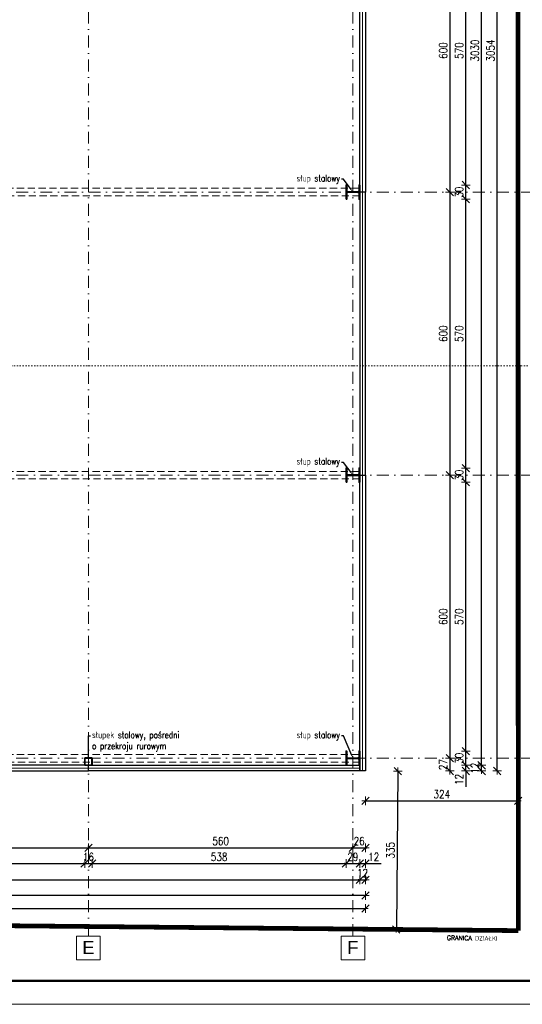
# Model space of a CAD drawing. Header units: millimetres. Extents: x 16720 to 74016, y 25810 to 81213.
# Tile 136 of 256: x 34441 to 35506, y 29136 to 31223. Entities that reach past the tile are written whole.
import ezdxf
from ezdxf import colors
from ezdxf.entities.mleader import LeaderData, LeaderLine
from ezdxf.math import Vec2, Vec3

# ---------------------------------------------------------------- set-up
doc = ezdxf.new("R2010")
doc.units = ezdxf.units.MM
for name, pattern in [('ACAD_ISO07W100', [3, 0, -3]), ('DASHDOTX2', [50.8, 25.4, -12.7, 0, -12.7]), ('HIDDENX2', [19.05, 12.7, -6.35])]:
    doc.linetypes.add(name, pattern=pattern)
for name, color, linetype, lineweight in [('1', 7, 'Continuous', 9), ('_IZOLACJA TERM.', 94, 'BATTING', 9), ('_L_GRANICA DZIAŁKI', 10, 'Continuous', 25), ('_O_KROPKOWANE', 2, 'ACAD_ISO07W100', 9), ('_OPISY', 110, 'Continuous', 9), ('_OŚ', 165, 'DASHDOTX2', 9), ('_PRZERYWANE', 252, 'HIDDENX2', 9), ('_PŁYTA WARSTWOWA', 70, 'Continuous', 25), ('_RAMKA', 212, 'Continuous', 9), ('_STAL', 113, 'Continuous', 35), ('_WYMIAR', 151, 'Continuous', 9)]:
    doc.layers.add(name, color=color, linetype=linetype, lineweight=lineweight)
doc.styles.add('ROMANS', font='romans.shx', dxfattribs={"width": 0.8, "height": 17})
doc.styles.get("Standard").update_dxf_attribs({"font": 'arial.ttf'})
doc.linetypes.add('BATTING', pattern='A,0.00254,-2.54,[134,ltypeshp.shx,S=2.54,R=0,X=-2.54,Y=0],-5.08,[134,ltypeshp.shx,S=2.54,R=180,X=2.54,Y=0],-2.54', length=10.16254)
doc.dimstyles.new('DOM w 100', dxfattribs={"dimscale": 8, "dimtxt": 2.5, "dimasz": 0.2, "dimexe": 1.25, "dimexo": 2, "dimgap": 0.7, "dimtad": 1, "dimdec": 0, "dimtxsty": 'ROMANS', "dimblk1": 'wymgreg', "dimblk2": 'wymgregII', "dimsah": 1, "dimcen": 2.5, "dimdle": 1, "dimse1": 1, "dimse2": 1, "dimadec": 0, "dimazin": 0, "dimtfac": 1, "dimtdec": 0, "dimtix": 1, "dimtmove": 1, "dimatfit": 3, "dimfxl": 1.25, "dimarcsym": 0})

# ---------------------------------------------------------------- blocks, each defined once
blk = doc.blocks.new('wymgreg')
at = {"layer": '1'}
for p, q in [((0, 0), (-4.9, -4.9)), ((4.8, 0), (-3.9, 0)), ((0, 5.7), (0, -5.7)), ((0, 0), (4.9, 4.9))]:
    blk.add_line(p, q, dxfattribs=at)
blk = doc.blocks.new('wymgregII')
at = {"layer": '1', "rotation": 180}
blk.add_blockref('wymgreg', (0, 0), dxfattribs=at)
blk = doc.blocks.new('*D6183')
at = {"layer": '_WYMIAR', "color": 0, "lineweight": -2}
blk.add_line((35171.6, 29366.2), (32321.8, 29366.2), dxfattribs=at)
at = {"layer": 'Defpoints', "color": 0}
for p in [(32320.2, 29630.4), (35173.2, 29630.4), (32320.2, 29366.2)]:
    blk.add_point(p, dxfattribs=at)
at = {"layer": '_WYMIAR', "color": 0, "linetype": 'ByBlock', "lineweight": -2, "xscale": 1.6, "yscale": 1.6, "zscale": 1.6, "rotation": 180}
blk.add_blockref('wymgregII', (32320.2, 29366.2), dxfattribs=at)
at = {"layer": '_WYMIAR', "color": 0, "linetype": 'ByBlock', "lineweight": -2, "xscale": 1.6, "yscale": 1.6, "zscale": 1.6}
blk.add_blockref('wymgreg', (35173.2, 29366.2), dxfattribs=at)
at = {"layer": '_WYMIAR', "color": 0, "insert": (33746.7, 29380.3), "char_height": 17, "attachment_point": 5, "style": 'ROMANS'}
blk.add_mtext('2853', dxfattribs=at)
blk = doc.blocks.new('*D6185')
at = {"layer": '_WYMIAR', "color": 0, "lineweight": -2}
blk.add_line((32333.8, 29399.9), (35159.6, 29399.9), dxfattribs=at)
at = {"layer": 'Defpoints', "color": 0}
for p in [(32332.2, 29630.4), (35161.2, 29630.4), (35161.2, 29399.9)]:
    blk.add_point(p, dxfattribs=at)
at = {"layer": '_WYMIAR', "color": 0, "linetype": 'ByBlock', "lineweight": -2, "xscale": 1.6, "yscale": 1.6, "zscale": 1.6, "rotation": 180}
blk.add_blockref('wymgreg', (32332.2, 29399.9), dxfattribs=at)
at = {"layer": '_WYMIAR', "color": 0, "linetype": 'ByBlock', "lineweight": -2, "xscale": 1.6, "yscale": 1.6, "zscale": 1.6}
blk.add_blockref('wymgregII', (35161.2, 29399.9), dxfattribs=at)
at = {"layer": '_WYMIAR', "color": 0, "insert": (33746.7, 29414), "char_height": 17, "attachment_point": 5, "style": 'ROMANS'}
blk.add_mtext('2829', dxfattribs=at)
blk = doc.blocks.new('*D6186')
at = {"layer": '_WYMIAR', "color": 0, "lineweight": -2}
for p, q in [((35159.6, 29399.9), (35158, 29399.9)), ((35161.2, 29399.9), (35173.2, 29399.9)), ((35174.8, 29399.9), (35176.4, 29399.9))]:
    blk.add_line(p, q, dxfattribs=at)
at = {"layer": 'Defpoints', "color": 0}
for p in [(35161.2, 29630.4), (35173.2, 29630.4), (35173.2, 29399.9)]:
    blk.add_point(p, dxfattribs=at)
at = {"layer": '_WYMIAR', "color": 0, "linetype": 'ByBlock', "lineweight": -2, "xscale": 1.6, "yscale": 1.6, "zscale": 1.6}
blk.add_blockref('wymgreg', (35161.2, 29399.9), dxfattribs=at)
at = {"layer": '_WYMIAR', "color": 0, "linetype": 'ByBlock', "lineweight": -2, "xscale": 1.6, "yscale": 1.6, "zscale": 1.6, "rotation": 180}
blk.add_blockref('wymgregII', (35173.2, 29399.9), dxfattribs=at)
at = {"layer": '_WYMIAR', "color": 0, "insert": (35167.2, 29414), "char_height": 17, "attachment_point": 5, "style": 'ROMANS'}
blk.add_mtext('12', dxfattribs=at)
blk = doc.blocks.new('*D6195')
at = {"layer": '_WYMIAR', "color": 0, "lineweight": -2}
blk.add_line((34036.3, 29434.1), (34577.1, 29434.1), dxfattribs=at)
at = {"layer": 'Defpoints', "color": 0}
for p in [(34034.7, 29646.3), (34578.7, 29646.3), (34578.7, 29434.1)]:
    blk.add_point(p, dxfattribs=at)
at = {"layer": '_WYMIAR', "color": 0, "linetype": 'ByBlock', "lineweight": -2, "xscale": 1.6, "yscale": 1.6, "zscale": 1.6, "rotation": 180}
blk.add_blockref('wymgreg', (34034.7, 29434.1), dxfattribs=at)
at = {"layer": '_WYMIAR', "color": 0, "linetype": 'ByBlock', "lineweight": -2, "xscale": 1.6, "yscale": 1.6, "zscale": 1.6}
blk.add_blockref('wymgregII', (34578.7, 29434.1), dxfattribs=at)
at = {"layer": '_WYMIAR', "color": 0, "insert": (34306.7, 29448.2), "char_height": 17, "attachment_point": 5, "style": 'ROMANS'}
blk.add_mtext('544', dxfattribs=at)
blk = doc.blocks.new('*D6196')
at = {"layer": '_WYMIAR', "color": 0, "lineweight": -2}
for p, q in [((34577.1, 29434.1), (34575.5, 29434.1)), ((34578.7, 29434.1), (34594.7, 29434.1)), ((34596.3, 29434.1), (34597.9, 29434.1))]:
    blk.add_line(p, q, dxfattribs=at)
at = {"layer": 'Defpoints', "color": 0}
for p in [(34578.7, 29646.3), (34594.7, 29646.9), (34594.7, 29434.1)]:
    blk.add_point(p, dxfattribs=at)
at = {"layer": '_WYMIAR', "color": 0, "linetype": 'ByBlock', "lineweight": -2, "xscale": 1.6, "yscale": 1.6, "zscale": 1.6}
blk.add_blockref('wymgreg', (34578.7, 29434.1), dxfattribs=at)
at = {"layer": '_WYMIAR', "color": 0, "linetype": 'ByBlock', "lineweight": -2, "xscale": 1.6, "yscale": 1.6, "zscale": 1.6, "rotation": 180}
blk.add_blockref('wymgregII', (34594.7, 29434.1), dxfattribs=at)
at = {"layer": '_WYMIAR', "color": 0, "insert": (34586.7, 29448.2), "char_height": 17, "attachment_point": 5, "style": 'ROMANS'}
blk.add_mtext('16', dxfattribs=at)
blk = doc.blocks.new('*D6197')
at = {"layer": '_WYMIAR', "color": 0, "lineweight": -2}
blk.add_line((34596.3, 29434.1), (35130.6, 29434.1), dxfattribs=at)
at = {"layer": 'Defpoints', "color": 0}
for p in [(34594.7, 29646.9), (35132.2, 29642.4), (35132.2, 29434.1)]:
    blk.add_point(p, dxfattribs=at)
at = {"layer": '_WYMIAR', "color": 0, "linetype": 'ByBlock', "lineweight": -2, "xscale": 1.6, "yscale": 1.6, "zscale": 1.6, "rotation": 180}
blk.add_blockref('wymgreg', (34594.7, 29434.1), dxfattribs=at)
at = {"layer": '_WYMIAR', "color": 0, "linetype": 'ByBlock', "lineweight": -2, "xscale": 1.6, "yscale": 1.6, "zscale": 1.6}
blk.add_blockref('wymgregII', (35132.2, 29434.1), dxfattribs=at)
at = {"layer": '_WYMIAR', "color": 0, "insert": (34863.5, 29448.2), "char_height": 17, "attachment_point": 5, "style": 'ROMANS'}
blk.add_mtext('538', dxfattribs=at)
blk = doc.blocks.new('*D6198')
at = {"layer": '_WYMIAR', "color": 0, "lineweight": -2}
for p, q in [((35130.6, 29434.1), (35129, 29434.1)), ((35132.2, 29434.1), (35161.2, 29434.1)), ((35162.8, 29434.1), (35164.4, 29434.1))]:
    blk.add_line(p, q, dxfattribs=at)
at = {"layer": 'Defpoints', "color": 0}
for p in [(35132.2, 29642.4), (35161.2, 29642.4), (35161.2, 29434.1)]:
    blk.add_point(p, dxfattribs=at)
at = {"layer": '_WYMIAR', "color": 0, "linetype": 'ByBlock', "lineweight": -2, "xscale": 1.6, "yscale": 1.6, "zscale": 1.6}
blk.add_blockref('wymgreg', (35132.2, 29434.1), dxfattribs=at)
at = {"layer": '_WYMIAR', "color": 0, "linetype": 'ByBlock', "lineweight": -2, "xscale": 1.6, "yscale": 1.6, "zscale": 1.6, "rotation": 180}
blk.add_blockref('wymgregII', (35161.2, 29434.1), dxfattribs=at)
at = {"layer": '_WYMIAR', "color": 0, "insert": (35146.7, 29448.2), "char_height": 17, "attachment_point": 5, "style": 'ROMANS'}
blk.add_mtext('29', dxfattribs=at)
blk = doc.blocks.new('*D6199')
at = {"layer": '_WYMIAR', "color": 0, "lineweight": -2}
for p, q in [((35159.6, 29434.1), (35158, 29434.1)), ((35161.2, 29434.1), (35173.2, 29434.1)), ((35173.2, 29434.1), (35206.6, 29434.1))]:
    blk.add_line(p, q, dxfattribs=at)
at = {"layer": 'Defpoints', "color": 0}
for p in [(35161.2, 29642.4), (35173.2, 29630.4), (35173.2, 29434.1)]:
    blk.add_point(p, dxfattribs=at)
at = {"layer": '_WYMIAR', "color": 0, "linetype": 'ByBlock', "lineweight": -2, "xscale": 1.6, "yscale": 1.6, "zscale": 1.6}
blk.add_blockref('wymgreg', (35161.2, 29434.1), dxfattribs=at)
at = {"layer": '_WYMIAR', "color": 0, "linetype": 'ByBlock', "lineweight": -2, "xscale": 1.6, "yscale": 1.6, "zscale": 1.6, "rotation": 180}
blk.add_blockref('wymgregII', (35173.2, 29434.1), dxfattribs=at)
at = {"layer": '_WYMIAR', "color": 0, "insert": (35190.9, 29448.2), "char_height": 17, "attachment_point": 5, "style": 'ROMANS'}
blk.add_mtext('12', dxfattribs=at)
blk = doc.blocks.new('*D6204')
at = {"layer": '_WYMIAR', "color": 0, "lineweight": -2}
blk.add_line((34028.3, 29467.6), (34585.1, 29467.6), dxfattribs=at)
at = {"layer": 'Defpoints', "color": 0}
for p in [(34026.7, 29481.2), (34586.7, 29481.2), (34586.7, 29467.6)]:
    blk.add_point(p, dxfattribs=at)
at = {"layer": '_WYMIAR', "color": 0, "linetype": 'ByBlock', "lineweight": -2, "xscale": 1.6, "yscale": 1.6, "zscale": 1.6, "rotation": 180}
blk.add_blockref('wymgreg', (34026.7, 29467.6), dxfattribs=at)
at = {"layer": '_WYMIAR', "color": 0, "linetype": 'ByBlock', "lineweight": -2, "xscale": 1.6, "yscale": 1.6, "zscale": 1.6}
blk.add_blockref('wymgregII', (34586.7, 29467.6), dxfattribs=at)
at = {"layer": '_WYMIAR', "color": 0, "insert": (34306.7, 29481.7), "char_height": 17, "attachment_point": 5, "style": 'ROMANS'}
blk.add_mtext('560', dxfattribs=at)
blk = doc.blocks.new('*D6205')
at = {"layer": '_WYMIAR', "color": 0, "lineweight": -2}
blk.add_line((34588.3, 29467.6), (35145.1, 29467.6), dxfattribs=at)
at = {"layer": 'Defpoints', "color": 0}
for p in [(34586.7, 29481.2), (35146.7, 29481.2), (35146.7, 29467.6)]:
    blk.add_point(p, dxfattribs=at)
at = {"layer": '_WYMIAR', "color": 0, "linetype": 'ByBlock', "lineweight": -2, "xscale": 1.6, "yscale": 1.6, "zscale": 1.6, "rotation": 180}
blk.add_blockref('wymgreg', (34586.7, 29467.6), dxfattribs=at)
at = {"layer": '_WYMIAR', "color": 0, "linetype": 'ByBlock', "lineweight": -2, "xscale": 1.6, "yscale": 1.6, "zscale": 1.6}
blk.add_blockref('wymgregII', (35146.7, 29467.6), dxfattribs=at)
at = {"layer": '_WYMIAR', "color": 0, "insert": (34866.7, 29481.7), "char_height": 17, "attachment_point": 5, "style": 'ROMANS'}
blk.add_mtext('560', dxfattribs=at)
blk = doc.blocks.new('*D6206')
at = {"layer": '_WYMIAR', "color": 0, "lineweight": -2}
for p, q in [((35145.1, 29467.6), (35143.5, 29467.6)), ((35146.7, 29467.6), (35173.2, 29467.6)), ((35174.8, 29467.6), (35176.4, 29467.6))]:
    blk.add_line(p, q, dxfattribs=at)
at = {"layer": 'Defpoints', "color": 0}
for p in [(35173.2, 29630.4), (35146.7, 29481.2), (35173.2, 29467.6)]:
    blk.add_point(p, dxfattribs=at)
at = {"layer": '_WYMIAR', "color": 0, "linetype": 'ByBlock', "lineweight": -2, "xscale": 1.6, "yscale": 1.6, "zscale": 1.6}
blk.add_blockref('wymgreg', (35146.7, 29467.6), dxfattribs=at)
at = {"layer": '_WYMIAR', "color": 0, "linetype": 'ByBlock', "lineweight": -2, "xscale": 1.6, "yscale": 1.6, "zscale": 1.6, "rotation": 180}
blk.add_blockref('wymgregII', (35173.2, 29467.6), dxfattribs=at)
at = {"layer": '_WYMIAR', "color": 0, "insert": (35160, 29481.7), "char_height": 17, "attachment_point": 5, "style": 'ROMANS'}
blk.add_mtext('26', dxfattribs=at)
blk = doc.blocks.new('*D6233')
at = {"layer": '_WYMIAR', "color": 0, "lineweight": -2}
blk.add_line((35452.4, 29632), (35452.4, 32682.8), dxfattribs=at)
at = {"layer": 'Defpoints', "color": 0}
for p in [(35173.2, 32684.4), (35452.4, 32684.4), (35173.2, 29630.4)]:
    blk.add_point(p, dxfattribs=at)
at = {"layer": '_WYMIAR', "color": 0, "linetype": 'ByBlock', "lineweight": -2, "xscale": 1.6, "yscale": 1.6, "zscale": 1.6}
for name, p, rotation in [('wymgregII', (35452.4, 32684.4), 90), ('wymgreg', (35452.4, 29630.4), 270)]:
    blk.add_blockref(name, p, dxfattribs=dict(at, rotation=rotation))
at = {"layer": '_WYMIAR', "color": 0, "insert": (35438.3, 31157.4), "char_height": 17, "attachment_point": 5, "rotation": 90, "style": 'ROMANS'}
blk.add_mtext('3054', dxfattribs=at)
blk = doc.blocks.new('*D6234')
at = {"layer": '_WYMIAR', "color": 0, "lineweight": -2}
for p, q in [((35419.4, 29644), (35419.4, 29645.6)), ((35419.4, 29630.4), (35419.4, 29642.4)), ((35419.4, 29628.8), (35419.4, 29627.2))]:
    blk.add_line(p, q, dxfattribs=at)
at = {"layer": 'Defpoints', "color": 0}
for p in [(35161.2, 29642.4), (35419.4, 29642.4), (35173.2, 29630.4)]:
    blk.add_point(p, dxfattribs=at)
at = {"layer": '_WYMIAR', "color": 0, "linetype": 'ByBlock', "lineweight": -2, "xscale": 1.6, "yscale": 1.6, "zscale": 1.6}
for name, p, rotation in [('wymgregII', (35419.4, 29642.4), 270), ('wymgreg', (35419.4, 29630.4), 90)]:
    blk.add_blockref(name, p, dxfattribs=dict(at, rotation=rotation))
at = {"layer": '_WYMIAR', "color": 0, "insert": (35405.3, 29636.4), "char_height": 17, "attachment_point": 5, "rotation": 90, "style": 'ROMANS'}
blk.add_mtext('12', dxfattribs=at)
blk = doc.blocks.new('*D6235')
at = {"layer": '_WYMIAR', "color": 0, "lineweight": -2}
blk.add_line((35419.4, 29644), (35419.4, 32670.8), dxfattribs=at)
at = {"layer": 'Defpoints', "color": 0}
for p in [(35161.2, 32672.4), (35419.4, 32672.4), (35161.2, 29642.4)]:
    blk.add_point(p, dxfattribs=at)
at = {"layer": '_WYMIAR', "color": 0, "linetype": 'ByBlock', "lineweight": -2, "xscale": 1.6, "yscale": 1.6, "zscale": 1.6}
for name, p, rotation in [('wymgregII', (35419.4, 32672.4), 90), ('wymgreg', (35419.4, 29642.4), 270)]:
    blk.add_blockref(name, p, dxfattribs=dict(at, rotation=rotation))
at = {"layer": '_WYMIAR', "color": 0, "insert": (35405.3, 31157.4), "char_height": 17, "attachment_point": 5, "rotation": 90, "style": 'ROMANS'}
blk.add_mtext('3030', dxfattribs=at)
blk = doc.blocks.new('*D6237')
at = {"layer": '_WYMIAR', "color": 0, "lineweight": -2}
for p, q in [((35385.8, 29644), (35385.8, 29645.6)), ((35385.8, 29630.4), (35385.8, 29642.4)), ((35385.8, 29630.4), (35385.8, 29596.9))]:
    blk.add_line(p, q, dxfattribs=at)
at = {"layer": 'Defpoints', "color": 0}
for p in [(35161.2, 29642.4), (35385.8, 29642.4), (35173.2, 29630.4)]:
    blk.add_point(p, dxfattribs=at)
at = {"layer": '_WYMIAR', "color": 0, "linetype": 'ByBlock', "lineweight": -2, "xscale": 1.6, "yscale": 1.6, "zscale": 1.6}
for name, p, rotation in [('wymgregII', (35385.8, 29642.4), 270), ('wymgreg', (35385.8, 29630.4), 90)]:
    blk.add_blockref(name, p, dxfattribs=dict(at, rotation=rotation))
at = {"layer": '_WYMIAR', "color": 0, "insert": (35371.7, 29612.5), "char_height": 17, "attachment_point": 5, "rotation": 90, "style": 'ROMANS'}
blk.add_mtext('12', dxfattribs=at)
blk = doc.blocks.new('*D6238')
at = {"layer": '_WYMIAR', "color": 0, "lineweight": -2}
for p, q in [((35385.8, 29674), (35385.8, 29675.6)), ((35385.8, 29642.4), (35385.8, 29672.4)), ((35385.8, 29640.8), (35385.8, 29639.2))]:
    blk.add_line(p, q, dxfattribs=at)
at = {"layer": 'Defpoints', "color": 0}
for p in [(35161.2, 29672.4), (35385.8, 29672.4), (35161.2, 29642.4)]:
    blk.add_point(p, dxfattribs=at)
at = {"layer": '_WYMIAR', "color": 0, "linetype": 'ByBlock', "lineweight": -2, "xscale": 1.6, "yscale": 1.6, "zscale": 1.6}
for name, p, rotation in [('wymgregII', (35385.8, 29672.4), 270), ('wymgreg', (35385.8, 29642.4), 90)]:
    blk.add_blockref(name, p, dxfattribs=dict(at, rotation=rotation))
at = {"layer": '_WYMIAR', "color": 0, "insert": (35371.7, 29657.4), "char_height": 17, "attachment_point": 5, "rotation": 90, "style": 'ROMANS'}
blk.add_mtext('30', dxfattribs=at)
blk = doc.blocks.new('*D6239')
at = {"layer": '_WYMIAR', "color": 0, "lineweight": -2}
blk.add_line((35385.8, 29674), (35385.8, 30240.8), dxfattribs=at)
at = {"layer": 'Defpoints', "color": 0}
for p in [(35161.2, 30242.4), (35385.8, 30242.4), (35161.2, 29672.4)]:
    blk.add_point(p, dxfattribs=at)
at = {"layer": '_WYMIAR', "color": 0, "linetype": 'ByBlock', "lineweight": -2, "xscale": 1.6, "yscale": 1.6, "zscale": 1.6}
for name, p, rotation in [('wymgregII', (35385.8, 30242.4), 90), ('wymgreg', (35385.8, 29672.4), 270)]:
    blk.add_blockref(name, p, dxfattribs=dict(at, rotation=rotation))
at = {"layer": '_WYMIAR', "color": 0, "insert": (35371.7, 29957.4), "char_height": 17, "attachment_point": 5, "rotation": 90, "style": 'ROMANS'}
blk.add_mtext('570', dxfattribs=at)
blk = doc.blocks.new('*D6240')
at = {"layer": '_WYMIAR', "color": 0, "lineweight": -2}
for p, q in [((35385.8, 30274), (35385.8, 30275.6)), ((35385.8, 30242.4), (35385.8, 30272.4)), ((35385.8, 30240.8), (35385.8, 30239.2))]:
    blk.add_line(p, q, dxfattribs=at)
at = {"layer": 'Defpoints', "color": 0}
for p in [(35161.2, 30272.4), (35385.8, 30272.4), (35161.2, 30242.4)]:
    blk.add_point(p, dxfattribs=at)
at = {"layer": '_WYMIAR', "color": 0, "linetype": 'ByBlock', "lineweight": -2, "xscale": 1.6, "yscale": 1.6, "zscale": 1.6}
for name, p, rotation in [('wymgregII', (35385.8, 30272.4), 270), ('wymgreg', (35385.8, 30242.4), 90)]:
    blk.add_blockref(name, p, dxfattribs=dict(at, rotation=rotation))
at = {"layer": '_WYMIAR', "color": 0, "insert": (35371.7, 30257.4), "char_height": 17, "attachment_point": 5, "rotation": 90, "style": 'ROMANS'}
blk.add_mtext('30', dxfattribs=at)
blk = doc.blocks.new('*D6241')
at = {"layer": '_WYMIAR', "color": 0, "lineweight": -2}
blk.add_line((35385.8, 30274), (35385.8, 30840.8), dxfattribs=at)
at = {"layer": 'Defpoints', "color": 0}
for p in [(35161.2, 30842.4), (35385.8, 30842.4), (35161.2, 30272.4)]:
    blk.add_point(p, dxfattribs=at)
at = {"layer": '_WYMIAR', "color": 0, "linetype": 'ByBlock', "lineweight": -2, "xscale": 1.6, "yscale": 1.6, "zscale": 1.6}
for name, p, rotation in [('wymgregII', (35385.8, 30842.4), 90), ('wymgreg', (35385.8, 30272.4), 270)]:
    blk.add_blockref(name, p, dxfattribs=dict(at, rotation=rotation))
at = {"layer": '_WYMIAR', "color": 0, "insert": (35371.7, 30557.4), "char_height": 17, "attachment_point": 5, "rotation": 90, "style": 'ROMANS'}
blk.add_mtext('570', dxfattribs=at)
blk = doc.blocks.new('*D6242')
at = {"layer": '_WYMIAR', "color": 0, "lineweight": -2}
for p, q in [((35385.8, 30874), (35385.8, 30875.6)), ((35385.8, 30842.4), (35385.8, 30872.4)), ((35385.8, 30840.8), (35385.8, 30839.2))]:
    blk.add_line(p, q, dxfattribs=at)
at = {"layer": 'Defpoints', "color": 0}
for p in [(35161.2, 30872.4), (35385.8, 30872.4), (35161.2, 30842.4)]:
    blk.add_point(p, dxfattribs=at)
at = {"layer": '_WYMIAR', "color": 0, "linetype": 'ByBlock', "lineweight": -2, "xscale": 1.6, "yscale": 1.6, "zscale": 1.6}
for name, p, rotation in [('wymgregII', (35385.8, 30872.4), 270), ('wymgreg', (35385.8, 30842.4), 90)]:
    blk.add_blockref(name, p, dxfattribs=dict(at, rotation=rotation))
at = {"layer": '_WYMIAR', "color": 0, "insert": (35371.7, 30857.4), "char_height": 17, "attachment_point": 5, "rotation": 90, "style": 'ROMANS'}
blk.add_mtext('30', dxfattribs=at)
blk = doc.blocks.new('*D6243')
at = {"layer": '_WYMIAR', "color": 0, "lineweight": -2}
blk.add_line((35385.8, 30874), (35385.8, 31440.8), dxfattribs=at)
at = {"layer": 'Defpoints', "color": 0}
for p in [(35161.2, 31442.4), (35385.8, 31442.4), (35161.2, 30872.4)]:
    blk.add_point(p, dxfattribs=at)
at = {"layer": '_WYMIAR', "color": 0, "linetype": 'ByBlock', "lineweight": -2, "xscale": 1.6, "yscale": 1.6, "zscale": 1.6}
for name, p, rotation in [('wymgregII', (35385.8, 31442.4), 90), ('wymgreg', (35385.8, 30872.4), 270)]:
    blk.add_blockref(name, p, dxfattribs=dict(at, rotation=rotation))
at = {"layer": '_WYMIAR', "color": 0, "insert": (35371.7, 31157.4), "char_height": 17, "attachment_point": 5, "rotation": 90, "style": 'ROMANS'}
blk.add_mtext('570', dxfattribs=at)
blk = doc.blocks.new('*D6253')
at = {"layer": '_WYMIAR', "color": 0, "lineweight": -2}
blk.add_line((35352.1, 31455.8), (35352.1, 30859), dxfattribs=at)
at = {"layer": 'Defpoints', "color": 0}
for p in [(35352.1, 31457.4), (35352.1, 30857.4), (35352.1, 30857.4)]:
    blk.add_point(p, dxfattribs=at)
at = {"layer": '_WYMIAR', "color": 0, "linetype": 'ByBlock', "lineweight": -2, "xscale": 1.6, "yscale": 1.6, "zscale": 1.6}
for name, p, rotation in [('wymgreg', (35352.1, 31457.4), 90), ('wymgregII', (35352.1, 30857.4), 270)]:
    blk.add_blockref(name, p, dxfattribs=dict(at, rotation=rotation))
at = {"layer": '_WYMIAR', "color": 0, "insert": (35338, 31157.4), "char_height": 17, "attachment_point": 5, "rotation": 90, "style": 'ROMANS'}
blk.add_mtext('600', dxfattribs=at)
blk = doc.blocks.new('*D6254')
at = {"layer": '_WYMIAR', "color": 0, "lineweight": -2}
blk.add_line((35352.1, 30855.8), (35352.1, 30259), dxfattribs=at)
at = {"layer": 'Defpoints', "color": 0}
for p in [(35352.1, 30857.4), (35338.1, 30257.4), (35352.1, 30257.4)]:
    blk.add_point(p, dxfattribs=at)
at = {"layer": '_WYMIAR', "color": 0, "linetype": 'ByBlock', "lineweight": -2, "xscale": 1.6, "yscale": 1.6, "zscale": 1.6}
for name, p, rotation in [('wymgreg', (35352.1, 30857.4), 90), ('wymgregII', (35352.1, 30257.4), 270)]:
    blk.add_blockref(name, p, dxfattribs=dict(at, rotation=rotation))
at = {"layer": '_WYMIAR', "color": 0, "insert": (35338, 30557.4), "char_height": 17, "attachment_point": 5, "rotation": 90, "style": 'ROMANS'}
blk.add_mtext('600', dxfattribs=at)
blk = doc.blocks.new('*D6255')
at = {"layer": '_WYMIAR', "color": 0, "lineweight": -2}
blk.add_line((35352.1, 30255.8), (35352.1, 29659), dxfattribs=at)
at = {"layer": 'Defpoints', "color": 0}
for p in [(35338.1, 30257.4), (35352.1, 29657.4), (35363.2, 29657.4)]:
    blk.add_point(p, dxfattribs=at)
at = {"layer": '_WYMIAR', "color": 0, "linetype": 'ByBlock', "lineweight": -2, "xscale": 1.6, "yscale": 1.6, "zscale": 1.6}
for name, p, rotation in [('wymgreg', (35352.1, 30257.4), 90), ('wymgregII', (35352.1, 29657.4), 270)]:
    blk.add_blockref(name, p, dxfattribs=dict(at, rotation=rotation))
at = {"layer": '_WYMIAR', "color": 0, "insert": (35338, 29957.4), "char_height": 17, "attachment_point": 5, "rotation": 90, "style": 'ROMANS'}
blk.add_mtext('600', dxfattribs=at)
blk = doc.blocks.new('*D6256')
at = {"layer": '_WYMIAR', "color": 0, "lineweight": -2}
for p, q in [((35352.1, 29659), (35352.1, 29660.6)), ((35352.1, 29657.4), (35352.1, 29630.4)), ((35352.1, 29628.8), (35352.1, 29627.2))]:
    blk.add_line(p, q, dxfattribs=at)
at = {"layer": 'Defpoints', "color": 0}
for p in [(35363.2, 29657.4), (35173.2, 29630.4), (35352.1, 29630.4)]:
    blk.add_point(p, dxfattribs=at)
at = {"layer": '_WYMIAR', "color": 0, "linetype": 'ByBlock', "lineweight": -2, "xscale": 1.6, "yscale": 1.6, "zscale": 1.6}
for name, p, rotation in [('wymgreg', (35352.1, 29657.4), 270), ('wymgregII', (35352.1, 29630.4), 90)]:
    blk.add_blockref(name, p, dxfattribs=dict(at, rotation=rotation))
at = {"layer": '_WYMIAR', "color": 0, "insert": (35338, 29643.9), "char_height": 17, "attachment_point": 5, "rotation": 90, "style": 'ROMANS'}
blk.add_mtext('27', dxfattribs=at)
blk = doc.blocks.new('*D6317')
at = {"layer": '_WYMIAR', "color": 0, "lineweight": -2}
blk.add_line((35174.8, 29567.1), (35495.3, 29567.1), dxfattribs=at)
at = {"layer": 'Defpoints', "color": 0}
for p in [(35173.2, 29630.4), (35496.9, 29630.5), (35496.9, 29567.1)]:
    blk.add_point(p, dxfattribs=at)
at = {"layer": '_WYMIAR', "color": 0, "linetype": 'ByBlock', "lineweight": -2, "xscale": 1.6, "yscale": 1.6, "zscale": 1.6, "rotation": 180}
blk.add_blockref('wymgreg', (35173.2, 29567.1), dxfattribs=at)
at = {"layer": '_WYMIAR', "color": 0, "linetype": 'ByBlock', "lineweight": -2, "xscale": 1.6, "yscale": 1.6, "zscale": 1.6}
blk.add_blockref('wymgregII', (35496.9, 29567.1), dxfattribs=at)
at = {"layer": '_WYMIAR', "color": 0, "insert": (35335, 29581.2), "char_height": 17, "attachment_point": 5, "style": 'ROMANS'}
blk.add_mtext('324', dxfattribs=at)
blk = doc.blocks.new('*D6318')
at = {"layer": '_WYMIAR', "color": 0, "lineweight": -2}
blk.add_line((35241.9, 29628.2), (35238.8, 29296.1), dxfattribs=at)
at = {"layer": 'Defpoints', "color": 0}
for p in [(35173.2, 29630.4), (35170, 29295.1), (35238.7, 29294.5)]:
    blk.add_point(p, dxfattribs=at)
at = {"layer": '_WYMIAR', "color": 0, "linetype": 'ByBlock', "lineweight": -2, "xscale": 1.6, "yscale": 1.6, "zscale": 1.6}
for name, p, rotation in [('wymgreg', (35242, 29629.8), 89.45108089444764), ('wymgregII', (35238.7, 29294.5), 269.4510808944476)]:
    blk.add_blockref(name, p, dxfattribs=dict(at, rotation=rotation))
at = {"layer": '_WYMIAR', "color": 0, "insert": (35226.3, 29462.3), "char_height": 17, "attachment_point": 5, "rotation": 89.4511, "style": 'ROMANS'}
blk.add_mtext('335', dxfattribs=at)
blk = doc.blocks.new('*D6664')
at = {"layer": '_WYMIAR', "color": 0, "lineweight": -2}
blk.add_line((30688.8, 29338.7), (35171.6, 29338.7), dxfattribs=at)
at = {"layer": 'Defpoints', "color": 0}
for p in [(30687.2, 29661), (35173.2, 29630.4), (35173.2, 29338.7)]:
    blk.add_point(p, dxfattribs=at)
at = {"layer": '_WYMIAR', "color": 0, "linetype": 'ByBlock', "lineweight": -2, "xscale": 1.6, "yscale": 1.6, "zscale": 1.6, "rotation": 180}
blk.add_blockref('wymgreg', (30687.2, 29338.7), dxfattribs=at)
at = {"layer": '_WYMIAR', "color": 0, "linetype": 'ByBlock', "lineweight": -2, "xscale": 1.6, "yscale": 1.6, "zscale": 1.6}
blk.add_blockref('wymgregII', (35173.2, 29338.7), dxfattribs=at)
at = {"layer": '_WYMIAR', "color": 0, "insert": (32930.2, 29352.8), "char_height": 17, "attachment_point": 5, "style": 'ROMANS'}
blk.add_mtext('4486', dxfattribs=at)

msp = doc.modelspace()

# ---------------------------------------------------------------- linework, layer by layer
at = {"layer": '_IZOLACJA TERM.', "ltscale": 0.58}
for p, q in [((35167.2, 31457.4), (35167.2, 30857.4)), ((35167.2, 30857.4), (35167.2, 30257.4)), ((35167.2, 30257.4), (35167.2, 29630.4)), ((34026.7, 29636.4), (34586.7, 29636.4)), ((34586.7, 29636.4), (35161.2, 29636.4))]:
    msp.add_line(p, q, dxfattribs=at)
at = {"layer": '_L_GRANICA DZIAŁKI', "ltscale": 70, "const_width": 10}
for points in [[(35496.9, 29292), (35496.3, 33224.8)], [(30371.7, 29358.7), (33900.8, 29307.3), (35496.9, 29292)]]:
    msp.add_lwpolyline(points, dxfattribs=at)
at = {"layer": '_O_KROPKOWANE', "ltscale": 2}
msp.add_line((30465.2, 30489.4), (35528.2, 30489.4), dxfattribs=at)
at = {"layer": '_OŚ'}
for p, q in [((34586.7, 29280.4), (34586.7, 33191.2)), ((35146.7, 29280.4), (35146.7, 33191.2)), ((35528.2, 30857.4), (30465.2, 30857.4)), ((35528.2, 30257.4), (30465.2, 30257.4)), ((35528.2, 29657.4), (30465.2, 29657.4))]:
    msp.add_line(p, q, dxfattribs=at)
at = {"layer": '_OŚ', "linetype": 'ByBlock'}
for points in [[(34561.7, 29230.4), (34611.7, 29230.4), (34611.7, 29280.4), (34561.7, 29280.4)], [(35121.7, 29230.4), (35171.7, 29230.4), (35171.7, 29280.4), (35121.7, 29280.4)]]:
    msp.add_lwpolyline(points, close=True, dxfattribs=at)
at = {"layer": '_PRZERYWANE', "ltscale": 1.2}
for points in [[(32332.2, 30849.4), (32332.2, 30865.4), (35161.2, 30865.4), (35161.2, 30849.4)], [(32332.2, 30249.4), (32332.2, 30265.4), (35161.2, 30265.4), (35161.2, 30249.4)], [(32332.2, 29649.4), (32332.2, 29665.4), (35161.2, 29665.4), (35161.2, 29649.4)]]:
    msp.add_lwpolyline(points, close=True, dxfattribs=at)
at = {"layer": '_PŁYTA WARSTWOWA'}
for points in [[(35161.2, 30857.4), (35161.2, 31457.4), (35173.2, 31457.4), (35173.2, 30857.4)], [(35161.2, 30857.4), (35161.2, 30257.4), (35173.2, 30257.4), (35173.2, 30857.4)], [(35161.2, 29630.4), (35161.2, 30257.4), (35173.2, 30257.4), (35173.2, 29630.4)], [(34026.7, 29642.4), (34026.7, 29630.4), (34586.7, 29630.4), (34586.7, 29642.4)], [(35161.2, 29642.4), (35161.2, 29630.4), (34586.7, 29630.4), (34586.7, 29642.4)]]:
    msp.add_lwpolyline(points, close=True, dxfattribs=at)
at = {"layer": '_RAMKA'}
msp.add_lwpolyline([(30171.7, 33335.8), (36671.7, 33335.8), (36671.7, 29135.8), (30171.7, 29135.8)], close=True, dxfattribs=at)
at = {"layer": '_RAMKA', "const_width": 5}
msp.add_lwpolyline([(30221.7, 33285.8), (36621.7, 33285.8), (36621.7, 29185.8), (30371.7, 29185.8), (30371.7, 32105.8), (30221.7, 32105.8)], close=True, dxfattribs=at)
at = {"layer": '_STAL'}
for points in [[(35132.2, 30842.4), (35133.6, 30842.4), (35133.6, 30854.3, -0.414214), (35136.3, 30857), (35157.1, 30857, -0.414214), (35159.8, 30854.3), (35159.8, 30842.4), (35161.2, 30842.4), (35161.2, 30872.4), (35159.8, 30872.4), (35159.8, 30860.6, -0.414214), (35157.1, 30857.9), (35136.3, 30857.9, -0.414214), (35133.6, 30860.6), (35133.6, 30872.4), (35132.2, 30872.4), (35132.2, 30842.4)], [(35132.2, 30242.4), (35133.6, 30242.4), (35133.6, 30254.3, -0.414214), (35136.3, 30257), (35157.1, 30257, -0.414214), (35159.8, 30254.3), (35159.8, 30242.4), (35161.2, 30242.4), (35161.2, 30272.4), (35159.8, 30272.4), (35159.8, 30260.6, -0.414214), (35157.1, 30257.9), (35136.3, 30257.9, -0.414214), (35133.6, 30260.6), (35133.6, 30272.4), (35132.2, 30272.4), (35132.2, 30242.4)], [(35132.2, 29642.4), (35133.6, 29642.4), (35133.6, 29654.3, -0.414214), (35136.3, 29657), (35157.1, 29657, -0.414214), (35159.8, 29654.3), (35159.8, 29642.4), (35161.2, 29642.4), (35161.2, 29672.4), (35159.8, 29672.4), (35159.8, 29660.6, -0.414214), (35157.1, 29657.9), (35136.3, 29657.9, -0.414214), (35133.6, 29660.6), (35133.6, 29672.4), (35132.2, 29672.4), (35132.2, 29642.4)]]:
    msp.add_lwpolyline(points, format="xyb", dxfattribs=at)
for points in [[(34580.1, 29658.4), (34593.3, 29658.4, -0.414214), (34594.7, 29657), (34594.7, 29643.9, -0.414214), (34593.3, 29642.4), (34580.1, 29642.4, -0.414214), (34578.7, 29643.9), (34578.7, 29657, -0.414214)], [(34580.1, 29657.9), (34593.3, 29657.9, -0.414214), (34594.1, 29657), (34594.1, 29643.9, -0.414214), (34593.3, 29643), (34580.1, 29643, -0.414214), (34579.3, 29643.9), (34579.3, 29657, -0.414214)]]:
    msp.add_lwpolyline(points, format="xyb", close=True, dxfattribs=at)

# ---------------------------------------------------------------- texts
at = {"layer": '_OPISY', "color": 1, "insert": (35399.4, 29276.1), "char_height": 9.579, "width": 299.326, "attachment_point": 5, "rotation": 359.165}
msp.add_mtext('{\\Fsimplex|c238;GRANICA DZIAŁKI}', dxfattribs=at)
at = {"layer": '_OPISY', "char_height": 28, "attachment_point": 5}
for s, insert in [('\\pxqc;E', (34586.7, 29256.3)), ('\\pxqc;F', (35146.7, 29256.3))]:
    msp.add_mtext_dynamic_manual_height_columns(s, width=127.013, gutter_width=12.5, heights=[0], dxfattribs=dict(at, insert=insert))

# ---------------------------------------------------------------- dimensions: what is measured, and where the dimension line sits
at = {"layer": '_WYMIAR'}
for base, p1, p2, picture, middle in [((35452.4, 32684.4), (35173.2, 29630.4), (35173.2, 32684.4), '*D6233', (35438.3, 31157.4)), ((35419.4, 32672.4), (35161.2, 29642.4), (35161.2, 32672.4), '*D6235', (35405.3, 31157.4)), ((35352.1, 30857.4), (35352.1, 31457.4), (35352.1, 30857.4), '*D6253', (35338, 31157.4)), ((35385.8, 31442.4), (35161.2, 30872.4), (35161.2, 31442.4), '*D6243', (35371.7, 31157.4)), ((35385.8, 30872.4), (35161.2, 30842.4), (35161.2, 30872.4), '*D6242', (35371.7, 30857.4)), ((35385.8, 30842.4), (35161.2, 30272.4), (35161.2, 30842.4), '*D6241', (35371.7, 30557.4)), ((35352.1, 30257.4), (35352.1, 30857.4), (35338.1, 30257.4), '*D6254', (35338, 30557.4)), ((35385.8, 30272.4), (35161.2, 30242.4), (35161.2, 30272.4), '*D6240', (35371.7, 30257.4)), ((35352.1, 29657.4), (35338.1, 30257.4), (35363.2, 29657.4), '*D6255', (35338, 29957.4)), ((35385.8, 30242.4), (35161.2, 29672.4), (35161.2, 30242.4), '*D6239', (35371.7, 29957.4)), ((35385.8, 29672.4), (35161.2, 29642.4), (35161.2, 29672.4), '*D6238', (35371.7, 29657.4)), ((35352.1, 29630.4), (35363.2, 29657.4), (35173.2, 29630.4), '*D6256', (35338, 29643.9)), ((35419.4, 29642.4), (35173.2, 29630.4), (35161.2, 29642.4), '*D6234', (35405.3, 29636.4))]:
    dim = msp.add_linear_dim(base=base, p1=p1, p2=p2, angle=90, dimstyle='DOM w 100', dxfattribs=at)
    dim.commit()
    dim.dimension.update_dxf_attribs({"geometry": picture, "text_midpoint": middle})
dim = msp.add_linear_dim(base=(35173.2, 29338.7), p1=(30687.2, 29661), p2=(35173.2, 29630.4), dimstyle='DOM w 100', override={"dimtxsty": 'ROMANS'}, dxfattribs=at)
dim.commit()
dim.dimension.update_dxf_attribs({"geometry": '*D6664', "text_midpoint": (32930.2, 29352.8)})
for base, p1, p2, picture, middle in [((34578.7, 29434.1), (34034.7, 29646.3), (34578.7, 29646.3), '*D6195', (34306.7, 29448.2)), ((34594.7, 29434.1), (34578.7, 29646.3), (34594.7, 29646.9), '*D6196', (34586.7, 29448.2)), ((35132.2092658, 29434.0958918), (34594.7092658, 29646.8783616), (35132.2092658, 29642.4252133), '*D6197', (34863.4592658, 29448.1958918)), ((35161.2, 29434.1), (35132.2, 29642.4), (35161.2, 29642.4), '*D6198', (35146.7, 29448.2)), ((32320.2, 29366.2), (35173.2, 29630.4), (32320.2, 29630.4), '*D6183', (33746.7, 29380.3)), ((35161.2, 29399.9), (32332.2, 29630.4), (35161.2, 29630.4), '*D6185', (33746.7, 29414)), ((35173.2092656, 29467.6477437), (35146.7092658, 29481.1704233), (35173.2092656, 29630.4252134), '*D6206', (35159.9592657, 29481.7477437)), ((35173.2, 29399.9), (35161.2, 29630.4), (35173.2, 29630.4), '*D6186', (35167.2, 29414)), ((35496.9, 29567.1), (35173.2, 29630.4), (35496.9, 29630.5), '*D6317', (35335, 29581.2)), ((34586.7, 29467.6), (34026.7, 29481.2), (34586.7, 29481.2), '*D6204', (34306.7, 29481.7)), ((35146.7, 29467.6), (34586.7, 29481.2), (35146.7, 29481.2), '*D6205', (34866.7, 29481.7))]:
    dim = msp.add_linear_dim(base=base, p1=p1, p2=p2, dimstyle='DOM w 100', dxfattribs=at)
    dim.commit()
    dim.dimension.update_dxf_attribs({"geometry": picture, "text_midpoint": middle})
dim = msp.add_linear_dim(base=(35173.2, 29434.1), p1=(35161.2, 29642.4), p2=(35173.2, 29630.4), dimstyle='DOM w 100', dxfattribs=at)
dim.commit()
dim.dimension.update_dxf_attribs({"geometry": '*D6199', "text_midpoint": (35190.9, 29434.1), "dimtype": 160})
dim = msp.add_linear_dim(base=(35385.8, 29642.4), p1=(35173.2, 29630.4), p2=(35161.2, 29642.4), angle=90, dimstyle='DOM w 100', dxfattribs=at)
dim.commit()
dim.dimension.update_dxf_attribs({"geometry": '*D6237', "text_midpoint": (35385.8, 29612.5), "dimtype": 160})
dim = msp.add_aligned_dim(p1=(35173.2, 29630.4), p2=(35170, 29295.1), distance=68.7, dimstyle='DOM w 100', dxfattribs=at)
dim.commit()
dim.dimension.update_dxf_attribs({"geometry": '*D6318', "text_midpoint": (35226.3, 29462.3)})

# ---------------------------------------------------------------- leaders
at = {"layer": '_OPISY'}
ml = msp.add_multileader_mtext('Standard', dxfattribs=at)
ml.set_content('{\\Fsimplex|c238;słup stalowy \\P}', color=256, style='ROMANS')
ml.set_leader_properties()
ml.build(insert=Vec2(0, 0))
ml.multileader.update_dxf_attribs({"dogleg_length": 4, "arrow_head_size": 6})
ctx = ml.context
ctx.base_point, ctx.char_height, ctx.arrow_head_size, ctx.landing_gap_size, ctx.plane_origin, ctx.plane_x_axis, ctx.plane_y_axis = Vec3(35010.8, 30884.6), 14, 6, 3, Vec3(34648.1, 30553.3), Vec3(1, 0, 0), Vec3(0, 1, 0)
ctx.text_align_type = 2
notes = []
notes.append((ctx, [(1, (1, 1, 0), (35126.9, 30884.6), (-1, 0, 0), 4.57, [(0, [(35146.7, 30857.9)], 0, [])])]))
ctx.mtext.insert, ctx.mtext.text_direction, ctx.mtext.alignment, ctx.mtext.flow_direction = Vec3(35119.4, 30893.9), Vec3(1, 0, 0), 3, 5
ml = msp.add_multileader_mtext('Standard', dxfattribs=at)
ml.set_content('{\\Fsimplex|c238;słup stalowy \\P}', color=256, style='ROMANS')
ml.set_leader_properties()
ml.build(insert=Vec2(0, 0))
ml.multileader.update_dxf_attribs({"dogleg_length": 4, "arrow_head_size": 6})
ctx = ml.context
ctx.base_point, ctx.char_height, ctx.arrow_head_size, ctx.landing_gap_size, ctx.plane_origin, ctx.plane_x_axis, ctx.plane_y_axis = Vec3(35010.8, 30284.6), 14, 6, 3, Vec3(34648.1, 29953.3), Vec3(1, 0, 0), Vec3(0, 1, 0)
ctx.text_align_type = 2
notes.append((ctx, [(1, (1, 1, 0), (35126.9, 30284.6), (-1, 0, 0), 4.57, [(0, [(35146.7, 30257.9)], 0, [])])]))
ctx.mtext.insert, ctx.mtext.text_direction, ctx.mtext.alignment, ctx.mtext.flow_direction = Vec3(35119.4, 30293.9), Vec3(1, 0, 0), 3, 5
ml = msp.add_multileader_mtext('Standard', dxfattribs=at)
ml.set_content('{\\Fsimplex|c238;słupek stalowy, pośredni\\Po przekroju rurowym}', color=256, style='ROMANS')
ml.set_leader_properties()
ml.build(insert=Vec2(0, 0))
ml.multileader.update_dxf_attribs({"dogleg_length": 4, "arrow_head_size": 6})
ctx = ml.context
ctx.base_point, ctx.char_height, ctx.arrow_head_size, ctx.landing_gap_size, ctx.plane_origin, ctx.plane_x_axis, ctx.plane_y_axis = Vec3(34591.3, 29704.6), 14, 6, 3, Vec3(35100.7, 29380.7), Vec3(1, 0, 0), Vec3(0, 1, 0)
ctx.text_align_type = 2
notes.append((ctx, [(1, (1, 1, 0), (34586.7, 29704.6), (1, 0, 0), 4.57, [(0, [(34586.7, 29650.4)], 0, [])])]))
ctx.mtext.insert, ctx.mtext.text_direction, ctx.mtext.flow_direction = Vec3(34594.3, 29713.9), Vec3(1, 0, 0), 5
ml = msp.add_multileader_mtext('Standard', dxfattribs=at)
ml.set_content('{\\Fsimplex|c238;słup stalowy \\P}', color=256, style='ROMANS')
ml.set_leader_properties()
ml.build(insert=Vec2(0, 0))
ml.multileader.update_dxf_attribs({"dogleg_length": 4, "arrow_head_size": 6})
ctx = ml.context
ctx.base_point, ctx.char_height, ctx.arrow_head_size, ctx.landing_gap_size, ctx.plane_origin, ctx.plane_x_axis, ctx.plane_y_axis = Vec3(35010.8, 29704.6), 14, 6, 3, Vec3(34648.1, 29373.3), Vec3(1, 0, 0), Vec3(0, 1, 0)
ctx.text_align_type = 2
notes.append((ctx, [(1, (1, 1, 0), (35126.9, 29704.6), (-1, 0, 0), 4.57, [(0, [(35146.7, 29657.9)], 0, [])])]))
ctx.mtext.insert, ctx.mtext.text_direction, ctx.mtext.alignment, ctx.mtext.flow_direction = Vec3(35119.4, 29713.9), Vec3(1, 0, 0), 3, 5
for ctx, leaders in notes:
    for number, flags, end, landing, length, lines in leaders:
        leader = LeaderData()
        leader.index, (leader.has_last_leader_line, leader.has_dogleg_vector, leader.attachment_direction) = number, flags
        leader.last_leader_point, leader.dogleg_vector, leader.dogleg_length = Vec3(end), Vec3(landing), length
        for number, points, colour, breaks in lines:
            line = LeaderLine()
            line.index, line.vertices, line.color, line.breaks = number, Vec3.list(points), colors.encode_raw_color(colour), breaks
            leader.lines.append(line)
        ctx.leaders.append(leader)

doc.saveas('drawing.dxf')
